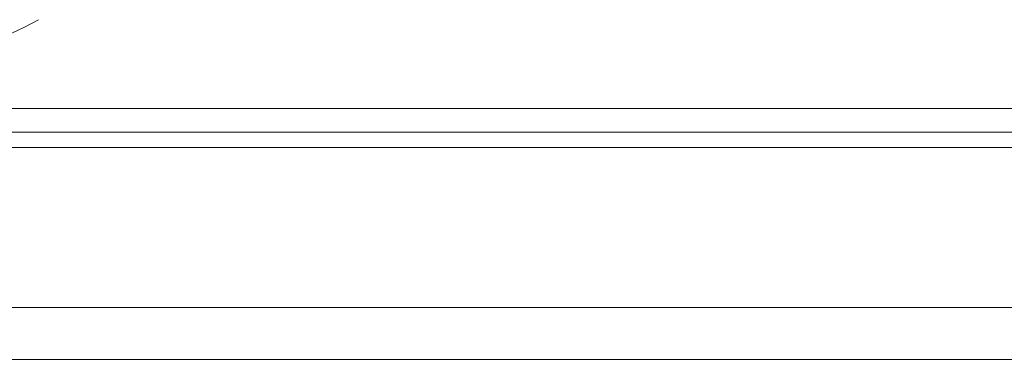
# Model space of a CAD drawing. Header units: millimetres. Extents: x 423 to 724, y 91 to 204.
# Tile 4 of 52: x 639 to 661, y 112 to 120. Entities that reach past the tile are written whole.
import ezdxf

# ---------------------------------------------------------------- set-up
doc = ezdxf.new("R2010")
doc.units = ezdxf.units.MM
doc.layers.add('OUT', color=3, linetype='Continuous')

msp = doc.modelspace()

# ---------------------------------------------------------------- linework, layer by layer
at = {"layer": 'OUT', "color": 7, "linetype": 'Continuous', "lineweight": 15}
for p, q in [((688.441, 117.64), (629.441, 117.64)), ((723.842, 117.087), (597.417, 117.087)), ((723.842, 116.733), (597.362, 116.733)), ((723.842, 113.04), (596.24, 113.04)), ((723.842, 111.84), (551.441, 111.84))]:
    msp.add_line(p, q, dxfattribs=at)
msp.add_ellipse((636.441, 124.447), major_axis=(0, 5.5), ratio=0.999986, start_param=2.6158, end_param=3.667385, dxfattribs=at)

doc.saveas('drawing.dxf')
